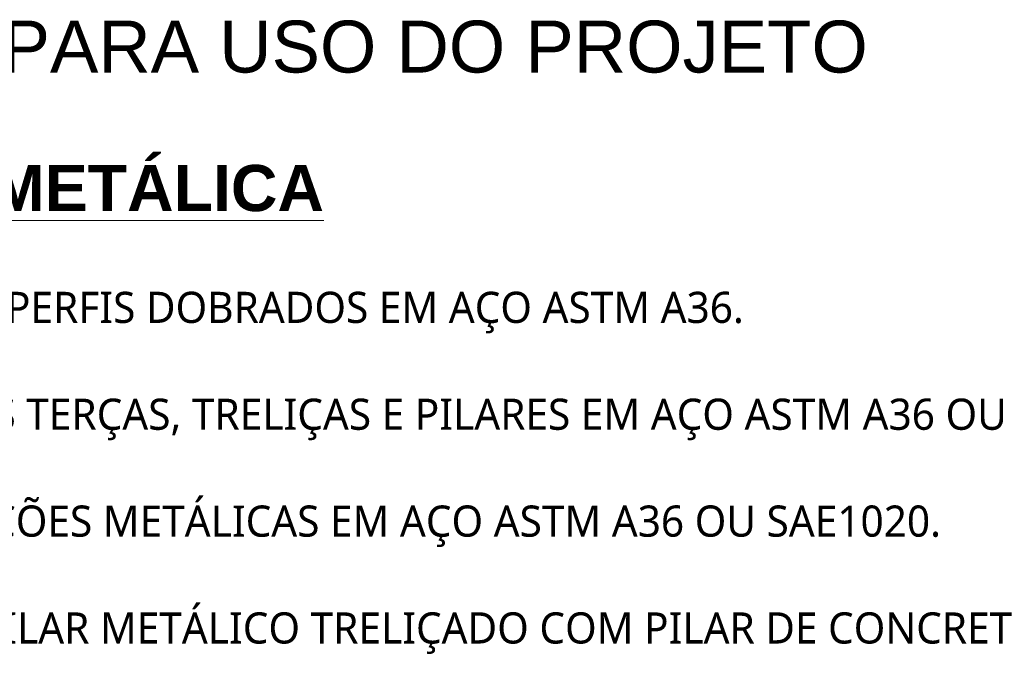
# Model space of a CAD drawing. Header units: metres. Extents: x 10.9 to 53.4, y -75.7 to 7.5.
# Tile 13 of 14: x 43.8 to 48.1, y 4.7 to 7.5. Entities that reach past the tile are written whole.
import ezdxf

# ---------------------------------------------------------------- set-up
doc = ezdxf.new("R2010")
doc.units = ezdxf.units.M
doc.layers.add('G-ANNO-TEXT', color=7, linetype='Continuous', lineweight=9)
doc.styles.add('Arial_B_1', font='arialbd.ttf', dxfattribs={"height": 0.2})
doc.styles.add('Microsoft Sans Serif_B', font='txt', dxfattribs={"height": 0.225})
doc.styles.add('Trebuchet MS', font='trebuc.ttf', dxfattribs={"height": 0.135})

msp = doc.modelspace()

# ---------------------------------------------------------------- texts
at = {"layer": 'G-ANNO-TEXT', "attachment_point": 1, "bg_fill": 3, "box_fill_scale": 1.25, "bg_fill_color": 256, "bg_fill_true_color": 13158600, "bg_fill_transparency": 0}
for s, insert, char_height, width, style in [('NOTAS GERAIS PARA USO DO PROJETO', (41.290526, 7.456253), 0.225, 7.70822531, 'Microsoft Sans Serif_B'), ('1 - ESTRUTURA METÁLICA EM PERFIS DOBRADOS EM AÇO ASTM A36.', (41.290526, 6.281351), 0.135, 6.75020875, 'Trebuchet MS'), ('2 - CONTRAVENTAMENTO DAS TERÇAS, TRELIÇAS E PILARES EM AÇO ASTM A36 OU AÇO SAE 1020.', (41.290526, 5.81833), 0.135, 9.70442719, 'Trebuchet MS'), ('3 - CHUMBADORES DAS LIGAÇÕES METÁLICAS EM AÇO ASTM A36 OU SAE1020.', (41.290526, 5.355309), 0.135, 7.69219156, 'Trebuchet MS'), ('4 - CHAPAS DE LIGAÇÃO DO PILAR METÁLICO TRELIÇADO COM PILAR DE CONCRETO ARMADO EM AÇO', (41.290526, 4.892288), 0.135, 10.01708531, 'Trebuchet MS')]:
    msp.add_mtext(s, dxfattribs=dict(at, insert=insert, char_height=char_height, width=width, style=style))
at = {"layer": 'G-ANNO-TEXT', "insert": (41.889146, 6.830894), "char_height": 0.2, "width": 3.93628563, "attachment_point": 1, "style": 'Arial_B_1'}
msp.add_mtext('\\LESTRUTURA METÁLICA', dxfattribs=at)

doc.saveas('drawing.dxf')
